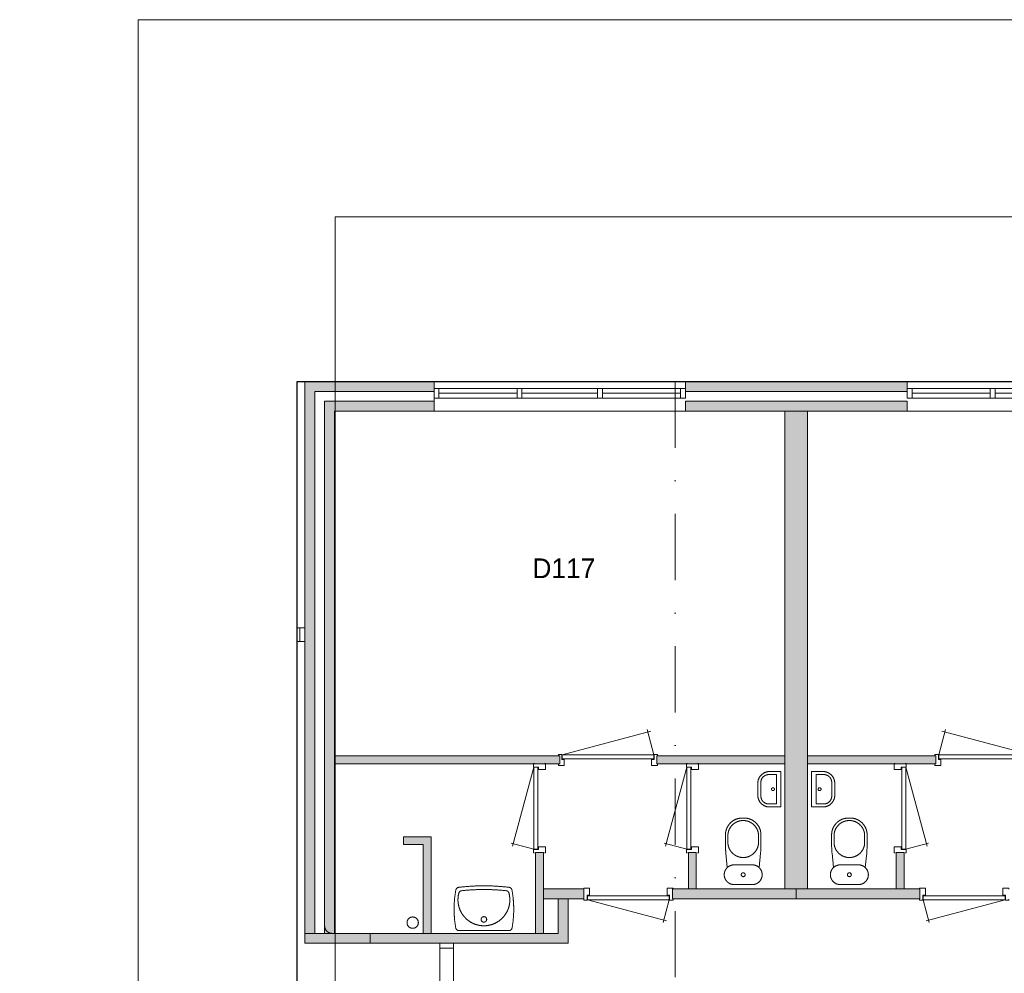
# Model space of a CAD drawing. Header units: millimetres. Extents: x -12328 to 85769, y 0 to 59371.
# Tile 3 of 18: x 606 to 10595, y 49694 to 59371. Entities that reach past the tile are written whole.
import ezdxf
from ezdxf.enums import TextEntityAlignment as Align
from ezdxf.xclip import XClip

# ---------------------------------------------------------------- set-up
doc = ezdxf.new("R2010")
doc.units = ezdxf.units.MM
doc.header["$PDMODE"] = 3
doc.header["$PDSIZE"] = 1
doc.linetypes.add('DGN1', pattern=[504.6, 0, -504.6])
doc.linetypes.add('DGN4', pattern=[1343.35376, 671.67688, -335.83844, 0, -335.83844])
for name, color, linetype in [('1', 7, 'Continuous'), ('16', 7, 'Continuous'), ('17', 7, 'Continuous'), ('30', 7, 'Continuous'), ('31', 7, 'Continuous'), ('32', 7, 'Continuous'), ('33', 7, 'Continuous'), ('40', 7, 'Continuous'), ('48', 7, 'Continuous'), ('56', 7, 'Continuous'), ('58', 7, 'Continuous'), ('62', 7, 'Continuous')]:
    doc.layers.add(name, color=color, linetype=linetype)
doc.styles.add('dgn003', font='dgn003.shx')
doc.styles.get("Standard").update_dxf_attribs({"font": 'arial.ttf'})
doc.dimstyles.get("Standard").update_dxf_attribs({"dimtxt": 0.18, "dimasz": 0.18, "dimexe": 0.18, "dimexo": 0.0625, "dimgap": 0.09, "dimtad": 0, "dimtih": 1, "dimtoh": 1, "dimdec": 4, "dimzin": 0, "dimdsep": 46, "dimtxsty": 'Standard', "dimcen": 0.09, "dimadec": 0, "dimazin": 0, "dimtfac": 1, "dimtdec": 4, "dimtofl": 0, "dimtmove": 0, "dimatfit": 3, "dimfxl": 1, "dimtolj": 1, "dimtzin": 0, "dimarcsym": 0})

# ---------------------------------------------------------------- blocks, each defined once
blk = doc.blocks.new('830R1076')
at = {"layer": '33', "color": 1, "linetype": 'Continuous', "lineweight": 0}
for p, q in [((-108, 868), (-322.82, 66.28)), ((-108, 38), (-336.87, 99.32))]:
    blk.add_line(p, q, dxfattribs=at)
at = {"layer": '33', "color": 92, "linetype": 'Continuous', "lineweight": 13, "true_color": 0x00e100, "flags": 128}
for points in [[(-100, 906), (-111, 906), (-111, 871), (-61, 871), (-61, 846), (11, 846), (11, 906), (0, 906)], [(-100, 0), (-111, 0), (-111, 35), (-61, 35), (-61, 60), (11, 60), (11, 0), (0, 0)]]:
    blk.add_lwpolyline(points, dxfattribs=at)
at = {"layer": '33', "color": 2, "linetype": 'Continuous', "lineweight": 13, "true_color": 0xf0f000, "flags": 128}
blk.add_lwpolyline([(-108, 868), (-108, 38), (-68, 38), (-68, 868), (-108, 868)], dxfattribs=at)
blk = doc.blocks.new('930L0926')
at = {"layer": '33', "color": 1, "linetype": 'Continuous', "lineweight": 0}
for p, q in [((38, 98), (936.31, 338.7)), ((968, 98), (899.56, 353.44))]:
    blk.add_line(p, q, dxfattribs=at)
at = {"layer": '33', "color": 92, "linetype": 'Continuous', "lineweight": 13, "true_color": 0x00e100, "flags": 128}
for points in [[(0, 90), (0, 101), (35, 101), (35, 51), (60, 51), (60, -11), (0, -11), (0, 0)], [(1006, 90), (1006, 101), (971, 101), (971, 51), (946, 51), (946, -11), (1006, -11), (1006, 0)]]:
    blk.add_lwpolyline(points, dxfattribs=at)
at = {"layer": '33', "color": 2, "linetype": 'Continuous', "lineweight": 13, "true_color": 0xf0f000, "flags": 128}
blk.add_lwpolyline([(968, 98), (38, 98), (38, 58), (968, 58), (968, 98)], dxfattribs=at)
blk = doc.blocks.new('CLOS0225')
at = {"layer": '40', "color": 7, "linetype": 'Continuous', "lineweight": 0}
for p, q in [((-1.1, 670), (0.8, 670)), ((-155, 527.8), (-155, 435.5)), ((155, 527.8), (155, 435.8)), ((-92.5, 220), (92.5, 220))]:
    blk.add_line(p, q, dxfattribs=at)
at = {"layer": '40', "color": 7, "linetype": 'Continuous', "lineweight": 0, "flags": 128}
for points in [[(-175.7, 338.3), (-162, 191.9), (-162, 191.9, 0.674333), (-92.5, 20), (-92.5, 20), (92.5, 20), (92.5, 20, 0.674333), (162, 191.9), (162, 191.9), (175.7, 338.3), (175.7, 338.3, 0.023285), (180, 431.3), (180, 431.3), (180, 525), (180, 525, 0.414214), (10, 695), (10, 695), (-10, 695), (-10, 695, 0.414214), (-180, 525), (-180, 525), (-180, 431.3), (-180, 431.3, 0.023285), (-175.7, 338.3)], [(-162, 191.9, -0.194504), (-92.5, 220)], [(92.5, 220, -0.194504), (162, 191.9)]]:
    blk.add_lwpolyline(points, format="xyb", dxfattribs=at)
at = {"layer": '40', "color": 7, "linetype": 'Continuous', "lineweight": 0}
blk.add_circle((0, 120), 20, dxfattribs=at)
for centre, start, end in [((0, 514.4), 4.9259, 175.0741), ((0, 450), 184.92635, 355.07365)]:
    blk.add_arc(centre, 155.6, start, end, dxfattribs=at)
blk = doc.blocks.new('830R1077')
at = {"layer": '33', "color": 1, "linetype": 'Continuous', "lineweight": 0}
for p, q in [((-108, 868), (-322.82, 66.28)), ((-108, 38), (-336.87, 99.32))]:
    blk.add_line(p, q, dxfattribs=at)
at = {"layer": '33', "color": 92, "linetype": 'Continuous', "lineweight": 13, "true_color": 0x00e100, "flags": 128}
for points in [[(-100, 906), (-111, 906), (-111, 871), (-61, 871), (-61, 846), (11, 846), (11, 906), (0, 906)], [(-100, 0), (-111, 0), (-111, 35), (-61, 35), (-61, 60), (11, 60), (11, 0), (0, 0)]]:
    blk.add_lwpolyline(points, dxfattribs=at)
at = {"layer": '33', "color": 2, "linetype": 'Continuous', "lineweight": 13, "true_color": 0xf0f000, "flags": 128}
blk.add_lwpolyline([(-108, 868), (-108, 38), (-68, 38), (-68, 868), (-108, 868)], dxfattribs=at)
blk = doc.blocks.new('930L0927')
at = {"layer": '33', "color": 1, "linetype": 'Continuous', "lineweight": 0}
for p, q in [((-968, 98), (-899.56, 353.44)), ((-38, 98), (-936.31, 338.7))]:
    blk.add_line(p, q, dxfattribs=at)
at = {"layer": '33', "color": 92, "linetype": 'Continuous', "lineweight": 13, "true_color": 0x00e100, "flags": 128}
for points in [[(-1006, 90), (-1006, 101), (-971, 101), (-971, 51), (-946, 51), (-946, -11), (-1006, -11), (-1006, 0)], [(0, 90), (0, 101), (-35, 101), (-35, 51), (-60, 51), (-60, -11), (0, -11), (0, 0)]]:
    blk.add_lwpolyline(points, dxfattribs=at)
at = {"layer": '33', "color": 2, "linetype": 'Continuous', "lineweight": 13, "true_color": 0xf0f000, "flags": 128}
blk.add_lwpolyline([(-968, 98), (-38, 98), (-38, 58), (-968, 58), (-968, 98)], dxfattribs=at)
blk = doc.blocks.new('830R1079')
at = {"layer": '33', "color": 1, "linetype": 'Continuous', "lineweight": 0}
for p, q in [((108, 868), (322.82, 66.28)), ((108, 38), (336.87, 99.32))]:
    blk.add_line(p, q, dxfattribs=at)
at = {"layer": '33', "color": 92, "linetype": 'Continuous', "lineweight": 13, "true_color": 0x00e100, "flags": 128}
for points in [[(100, 906), (111, 906), (111, 871), (61, 871), (61, 846), (-11, 846), (-11, 906), (0, 906)], [(100, 0), (111, 0), (111, 35), (61, 35), (61, 60), (-11, 60), (-11, 0), (0, 0)]]:
    blk.add_lwpolyline(points, dxfattribs=at)
at = {"layer": '33', "color": 2, "linetype": 'Continuous', "lineweight": 13, "true_color": 0xf0f000, "flags": 128}
blk.add_lwpolyline([(108, 868), (108, 38), (68, 38), (68, 868), (108, 868)], dxfattribs=at)
blk = doc.blocks.new('CLOS0226')
at = {"layer": '40', "color": 7, "linetype": 'Continuous', "lineweight": 0}
for p, q in [((1.1, 670), (-0.8, 670)), ((-155, 527.8), (-155, 435.8)), ((155, 527.8), (155, 435.5)), ((92.5, 220), (-92.5, 220))]:
    blk.add_line(p, q, dxfattribs=at)
at = {"layer": '40', "color": 7, "linetype": 'Continuous', "lineweight": 0, "flags": 128}
for points in [[(175.7, 338.3), (162, 191.9), (162, 191.9, -0.674333), (92.5, 20), (92.5, 20), (-92.5, 20), (-92.5, 20, -0.674333), (-162, 191.9), (-162, 191.9), (-175.7, 338.3), (-175.7, 338.3, -0.023285), (-180, 431.3), (-180, 431.3), (-180, 525), (-180, 525, -0.414214), (-10, 695), (-10, 695), (10, 695), (10, 695, -0.414214), (180, 525), (180, 525), (180, 431.3), (180, 431.3, -0.023285), (175.7, 338.3)], [(-155, 527.8, -0.917521), (155, 527.8)], [(155, 436.6, -0.917514), (-155, 436.6)]]:
    blk.add_lwpolyline(points, format="xyb", dxfattribs=at)
at = {"layer": '40', "color": 7, "linetype": 'Continuous', "lineweight": 0}
blk.add_circle((0, 120), 20, dxfattribs=at)
for centre, start, end in [((-92.5, 120), 90, 134.02728), ((92.5, 120), 45.97272, 90)]:
    blk.add_arc(centre, 100, start, end, dxfattribs=at)
blk = doc.blocks.new('FT0125')
at = {"layer": '40', "color": 7, "linetype": 'Continuous', "lineweight": 0}
for p, q in [((-64.6, 148.9), (-144, 148.9)), ((-64.6, -148.9), (-64.6, 148.9)), ((-20, -180), (-20, 180)), ((-135.1, -180), (-20, -180))]:
    blk.add_line(p, q, dxfattribs=at)
at = {"layer": '40', "color": 7, "linetype": 'Continuous', "lineweight": 0, "flags": 128}
for points in [[(-255.1, 60, -0.414214), (-135.1, 180)], [(-224, 68.9, -0.414214), (-144, 148.9)]]:
    blk.add_lwpolyline(points, format="xyb", dxfattribs=at)
for points in [[(-20, 180), (-135.1, 180)], [(-255.1, 60), (-255.1, -60)], [(-224, 68.9), (-224, -68.9)], [(-144, -148.9), (-64.6, -148.9)]]:
    blk.add_lwpolyline(points, dxfattribs=at)
at = {"layer": '40', "color": 7, "linetype": 'Continuous', "lineweight": 0}
blk.add_circle((-101.1, 0.9), 15.1, dxfattribs=at)
for centre, radius in [((-135.1, -60), 120), ((-144, -68.9), 80)]:
    blk.add_arc(centre, radius, 180, 270, dxfattribs=at)
blk = doc.blocks.new('WT0125')
at = {"layer": '40', "color": 7, "linetype": 'Continuous', "lineweight": 0}
blk.add_line((-253.2, 20), (253.2, 20), dxfattribs=at)
at = {"layer": '40', "color": 7, "linetype": 'Continuous', "lineweight": 0, "flags": 128}
for points in [[(-285.7, 47.3, -0.090801), (-284.5, 432.1)], [(-284.5, 432.1, -0.328769), (-256, 459)], [(254, 400.8, -1.30637), (-254, 400.8)], [(-256, 459, -0.059915), (256, 459)], [(-254, 400.8, -0.309671), (-225.6, 425)], [(-225.6, 425, -0.052773), (225.6, 425)], [(225.6, 425, -0.309671), (254, 400.8)], [(256, 459, -0.328769), (284.5, 432.1)], [(284.5, 432.1, -0.090801), (285.7, 47.3)], [(-253.2, 20, -0.363957), (-285.7, 47.3)], [(285.7, 47.3, -0.363957), (253.2, 20)]]:
    blk.add_lwpolyline(points, format="xyb", dxfattribs=at)
at = {"layer": '40', "color": 7, "linetype": 'Continuous', "lineweight": 0}
blk.add_circle((0, 133.3), 28.1, dxfattribs=at)
blk = doc.blocks.new('830R1080')
at = {"layer": '33', "color": 1, "linetype": 'Continuous', "lineweight": 0}
for p, q in [((-868, -108), (-66.28, -322.82)), ((-38, -108), (-99.32, -336.87))]:
    blk.add_line(p, q, dxfattribs=at)
at = {"layer": '33', "color": 92, "linetype": 'Continuous', "lineweight": 13, "true_color": 0x00e100, "flags": 128}
for points in [[(-906, -100), (-906, -111), (-871, -111), (-871, -61), (-846, -61), (-846, 11), (-906, 11), (-906, 0)], [(0, -100), (0, -111), (-35, -111), (-35, -61), (-60, -61), (-60, 11), (0, 11), (0, 0)]]:
    blk.add_lwpolyline(points, dxfattribs=at)
at = {"layer": '33', "color": 2, "linetype": 'Continuous', "lineweight": 13, "true_color": 0xf0f000, "flags": 128}
blk.add_lwpolyline([(-868, -108), (-38, -108), (-38, -68), (-868, -68), (-868, -108)], dxfattribs=at)
blk = doc.blocks.new('FT0126')
at = {"layer": '40', "color": 7, "linetype": 'Continuous', "lineweight": 0}
for p, q in [((20, -180), (20, 180)), ((64.6, -148.9), (64.6, 148.9)), ((64.6, 148.9), (144, 148.9)), ((135.1, -180), (20, -180))]:
    blk.add_line(p, q, dxfattribs=at)
at = {"layer": '40', "color": 7, "linetype": 'Continuous', "lineweight": 0, "flags": 128}
for points in [[(20, 180), (135.1, 180)], [(224, 68.9), (224, -68.9)], [(255.1, 60), (255.1, -60)], [(144, -148.9), (64.6, -148.9)]]:
    blk.add_lwpolyline(points, dxfattribs=at)
for points in [[(255.1, -60, -0.414214), (135.1, -180)], [(224, -68.9, -0.414214), (144, -148.9)]]:
    blk.add_lwpolyline(points, format="xyb", dxfattribs=at)
at = {"layer": '40', "color": 7, "linetype": 'Continuous', "lineweight": 0}
blk.add_circle((101.1, 0.9), 15.1, dxfattribs=at)
for centre, radius in [((135.1, 60), 120), ((144, 68.9), 80)]:
    blk.add_arc(centre, radius, 0, 90, dxfattribs=at)
blk = doc.blocks.new('830R1084')
at = {"layer": '33', "color": 1, "linetype": 'Continuous', "lineweight": 0}
for p, q in [((38, -108), (99.32, -336.87)), ((868, -108), (66.28, -322.82))]:
    blk.add_line(p, q, dxfattribs=at)
at = {"layer": '33', "color": 92, "linetype": 'Continuous', "lineweight": 13, "true_color": 0x00e100, "flags": 128}
for points in [[(0, -100), (0, -111), (35, -111), (35, -61), (60, -61), (60, 11), (0, 11), (0, 0)], [(906, -100), (906, -111), (871, -111), (871, -61), (846, -61), (846, 11), (906, 11), (906, 0)]]:
    blk.add_lwpolyline(points, dxfattribs=at)
at = {"layer": '33', "color": 2, "linetype": 'Continuous', "lineweight": 13, "true_color": 0xf0f000, "flags": 128}
blk.add_lwpolyline([(868, -108), (38, -108), (38, -68), (868, -68), (868, -108)], dxfattribs=at)
blk = doc.blocks.new('_DotSmall')
at = {"color": 0, "linetype": 'ByBlock', "const_width": 0.5}
blk.add_lwpolyline([(-0.0625, 0, 1), (0.0625, 0, 1)], format="xyb", close=True, dxfattribs=at)
blk = doc.blocks.new('*D11125')
at = {"layer": '58', "color": 3, "linetype": 'Continuous', "lineweight": 0, "transparency": 16777216}
blk.add_line((10094.8, 52684.5), (5664.8, 52684.5), dxfattribs=at)
at = {"layer": 'Defpoints', "color": 0, "linetype": 'Continuous', "transparency": 16777216}
for p in [(5664.8, 52684.5), (5664.8, 48045.5), (10094.8, 48045.5)]:
    blk.add_point(p, dxfattribs=at)
at = {"layer": '58', "color": 3, "linetype": 'Continuous', "lineweight": 0, "transparency": 16777216, "xscale": 1080, "yscale": 1080, "zscale": 1080, "rotation": 180}
blk.add_blockref('_DotSmall', (5664.8, 52684.5), dxfattribs=at)
at = {"layer": '58', "color": 3, "linetype": 'Continuous', "lineweight": 0, "transparency": 16777216, "xscale": 1080, "yscale": 1080, "zscale": 1080}
blk.add_blockref('_DotSmall', (10094.8, 52684.5), dxfattribs=at)
at = {"layer": '58', "color": 3, "linetype": 'Continuous', "lineweight": 0, "transparency": 16777216, "insert": (7879.8, 52886.7), "char_height": 200, "attachment_point": 5, "style": 'dgn003'}
blk.add_mtext('\\A1;4430', dxfattribs=at)
blk = doc.blocks.new('*D11126')
at = {"layer": '58', "color": 3, "linetype": 'Continuous', "lineweight": 0, "transparency": 16777216}
blk.add_line((10094.8, 52684.5), (11404.8, 52684.5), dxfattribs=at)
at = {"layer": 'Defpoints', "color": 0, "linetype": 'Continuous', "transparency": 16777216}
for p in [(11404.8, 52684.5), (10094.8, 50684.5), (11404.8, 50684.5)]:
    blk.add_point(p, dxfattribs=at)
at = {"layer": '58', "color": 3, "linetype": 'Continuous', "lineweight": 0, "transparency": 16777216, "xscale": 1080, "yscale": 1080, "zscale": 1080, "rotation": 180}
blk.add_blockref('_DotSmall', (10094.8, 52684.5), dxfattribs=at)
at = {"layer": '58', "color": 3, "linetype": 'Continuous', "lineweight": 0, "transparency": 16777216, "xscale": 1080, "yscale": 1080, "zscale": 1080}
blk.add_blockref('_DotSmall', (11404.8, 52684.5), dxfattribs=at)
at = {"layer": '58', "color": 3, "linetype": 'Continuous', "lineweight": 0, "transparency": 16777216, "insert": (10749.8, 52886.7), "char_height": 200, "attachment_point": 5, "style": 'dgn003'}
blk.add_mtext('\\A1;1310', dxfattribs=at)
blk = doc.blocks.new('*D11127')
at = {"layer": '58', "color": 3, "linetype": 'Continuous', "lineweight": 0, "transparency": 16777216}
blk.add_line((13954.8, 52684.5), (11404.8, 52684.5), dxfattribs=at)
at = {"layer": 'Defpoints', "color": 0, "linetype": 'Continuous', "transparency": 16777216}
for p in [(11404.8, 52684.5), (11404.8, 50684.5), (13954.8, 50684.5)]:
    blk.add_point(p, dxfattribs=at)
at = {"layer": '58', "color": 3, "linetype": 'Continuous', "lineweight": 0, "transparency": 16777216, "xscale": 1080, "yscale": 1080, "zscale": 1080, "rotation": 180}
blk.add_blockref('_DotSmall', (11404.8, 52684.5), dxfattribs=at)
at = {"layer": '58', "color": 3, "linetype": 'Continuous', "lineweight": 0, "transparency": 16777216, "xscale": 1080, "yscale": 1080, "zscale": 1080}
blk.add_blockref('_DotSmall', (13954.8, 52684.5), dxfattribs=at)
at = {"layer": '58', "color": 3, "linetype": 'Continuous', "lineweight": 0, "transparency": 16777216, "insert": (12679.8, 52886.6), "char_height": 200, "attachment_point": 5, "style": 'dgn003'}
blk.add_mtext('\\A1;2550', dxfattribs=at)
blk = doc.blocks.new('*D11128')
at = {"layer": '58', "color": 3, "linetype": 'Continuous', "lineweight": 0, "transparency": 16777216}
blk.add_line((16204.8, 52684.5), (13954.8, 52684.5), dxfattribs=at)
at = {"layer": 'Defpoints', "color": 0, "linetype": 'Continuous', "transparency": 16777216}
for p in [(13954.8, 52684.5), (13954.8, 50684.5), (16204.8, 50684.5)]:
    blk.add_point(p, dxfattribs=at)
at = {"layer": '58', "color": 3, "linetype": 'Continuous', "lineweight": 0, "transparency": 16777216, "xscale": 1080, "yscale": 1080, "zscale": 1080, "rotation": 180}
blk.add_blockref('_DotSmall', (13954.8, 52684.5), dxfattribs=at)
at = {"layer": '58', "color": 3, "linetype": 'Continuous', "lineweight": 0, "transparency": 16777216, "xscale": 1080, "yscale": 1080, "zscale": 1080}
blk.add_blockref('_DotSmall', (16204.8, 52684.5), dxfattribs=at)
at = {"layer": '58', "color": 3, "linetype": 'Continuous', "lineweight": 0, "transparency": 16777216, "insert": (15079.8, 52886.6), "char_height": 200, "attachment_point": 5, "style": 'dgn003'}
blk.add_mtext('\\A1;2250', dxfattribs=at)
blk = doc.blocks.new('*D11129')
at = {"layer": '58', "color": 3, "linetype": 'Continuous', "lineweight": 0, "transparency": 16777216}
blk.add_line((16204.8, 52684.5), (18754.8, 52684.5), dxfattribs=at)
at = {"layer": 'Defpoints', "color": 0, "linetype": 'Continuous', "transparency": 16777216}
for p in [(18754.8, 52684.5), (16204.8, 50684.5), (18754.8, 50684.5)]:
    blk.add_point(p, dxfattribs=at)
at = {"layer": '58', "color": 3, "linetype": 'Continuous', "lineweight": 0, "transparency": 16777216, "xscale": 1080, "yscale": 1080, "zscale": 1080, "rotation": 180}
blk.add_blockref('_DotSmall', (16204.8, 52684.5), dxfattribs=at)
at = {"layer": '58', "color": 3, "linetype": 'Continuous', "lineweight": 0, "transparency": 16777216, "xscale": 1080, "yscale": 1080, "zscale": 1080}
blk.add_blockref('_DotSmall', (18754.8, 52684.5), dxfattribs=at)
at = {"layer": '58', "color": 3, "linetype": 'Continuous', "lineweight": 0, "transparency": 16777216, "insert": (17479.8, 52886.6), "char_height": 200, "attachment_point": 5, "style": 'dgn003'}
blk.add_mtext('\\A1;2550', dxfattribs=at)
blk = doc.blocks.new('A3')
at = {"layer": '1', "color": 1, "linetype": 'Continuous', "lineweight": 0}
for p, q in [((83959.61, 59371.44), (0, 59371.44)), ((0, 59371.44), (0, 0))]:
    blk.add_line(p, q, dxfattribs=at)
at = {"layer": '1', "color": 5, "linetype": 'Continuous', "lineweight": 0, "flags": 128}
blk.add_lwpolyline([(1999.05, 1999.03), (81960.57, 1999.03), (81960.57, 57372.39), (1999.05, 57372.39), (1999.05, 1999.03)], dxfattribs=at)
blk = doc.blocks.new('AnonymousCell54')
at = {"color": 1, "linetype": 'Continuous', "lineweight": 0}
blk.add_blockref('A3', (-41979.8, -29685.7), dxfattribs=at)
blk = doc.blocks.new('50E03_329_B01 - Default')
at = {"layer": '16'}
blk.add_hatch(color=7, dxfattribs=at).paths.add_polyline_path([(16204.76, 50584.49), (13954.76, 50584.49), (13954.76, 50684.49), (16204.76, 50684.49)])
at = {"layer": '62'}
for color, points in [(7, [(10194.76, 45084.49), (10094.76, 45084.49), (10094.76, 50684.49), (11404.76, 50684.49), (11404.76, 50584.49), (10194.76, 50584.49)]), (9, [(11404.76, 50384.49), (11404.76, 50484.49), (10294.76, 50484.49), (10294.76, 45084.49), (10394.76, 45084.49), (10394.76, 50384.49)]), (9, [(16204.76, 50384.49), (13954.76, 50384.49), (13954.76, 50484.49), (16204.76, 50484.49)]), (9, [(14964.76, 50384.49), (15194.76, 50384.49), (15194.76, 45534.49), (14964.76, 45534.49)]), (9, [(10394.76, 46804.49), (12679.76, 46804.49), (12679.76, 46884.49), (10394.76, 46884.49)]), (9, [(13664.76, 46804.49), (14964.76, 46804.49), (14964.76, 46884.49), (13664.76, 46884.49)]), (9, [(16494.76, 46804.49), (15194.76, 46804.49), (15194.76, 46884.49), (16494.76, 46884.49)]), (9, [(11094.76, 45984.49), (11094.76, 46064.49), (11374.76, 46064.49), (11374.76, 45084.49), (11294.76, 45084.49), (11294.76, 45984.49)]), (9, [(12434.76, 45904.49), (12514.76, 45904.49), (12514.76, 45084.49), (12434.76, 45084.49)]), (9, [(13984.76, 45904.49), (14064.76, 45904.49), (14064.76, 45534.49), (13984.76, 45534.49)]), (9, [(16174.76, 45904.49), (16094.76, 45904.49), (16094.76, 45534.49), (16174.76, 45534.49)]), (7, [(12514.76, 45534.49), (12924.76, 45534.49), (12924.76, 45434.49), (12514.76, 45434.49)]), (7, [(13824.76, 45534.49), (15079.76, 45534.49), (15079.76, 45434.49), (13824.76, 45434.49)]), (7, [(16334.76, 45534.49), (15079.76, 45534.49), (15079.76, 45434.49), (16334.76, 45434.49)]), (7, [(10094.76, 44984.49), (10094.76, 45084.49), (12664.76, 45084.49), (12664.76, 45434.49), (12764.76, 45434.49), (12764.76, 44984.49)])]:
    blk.add_hatch(color=color, dxfattribs=at).paths.add_polyline_path(points)
at = {"layer": '16', "color": 92, "linetype": 'Continuous', "lineweight": 0, "true_color": 0x00e100}
for p, q in [((11404.76, 50684.49), (10094.76, 50684.49)), ((11404.76, 50684.49), (11404.76, 50384.49)), ((11404.76, 50584.49), (10384.76, 50584.49)), ((11404.76, 50484.49), (10294.76, 50484.49)), ((11404.76, 50384.49), (10394.76, 50384.49))]:
    blk.add_line(p, q, dxfattribs=at)
at = {"layer": '16', "color": 92, "linetype": 'Continuous', "lineweight": 0, "true_color": 0x00e100, "flags": 128}
for points in [[(16204.76, 50584.49), (13954.76, 50584.49), (13954.76, 50684.49), (16204.76, 50684.49), (16204.76, 50584.49)], [(16204.76, 50384.49), (13954.76, 50384.49), (13954.76, 50484.49), (16204.76, 50484.49), (16204.76, 50384.49)], [(12679.76, 46804.49), (10394.76, 46804.49), (10394.76, 46884.49), (12679.76, 46884.49), (12679.76, 46804.49)], [(14964.76, 46804.49), (13664.76, 46804.49), (13664.76, 46884.49), (14964.76, 46884.49), (14964.76, 46804.49)], [(15194.76, 46804.49), (16494.76, 46804.49), (16494.76, 46884.49), (15194.76, 46884.49), (15194.76, 46804.49)], [(11294.76, 45084.49), (11294.76, 45984.49), (11094.76, 45984.49), (11094.76, 46064.49), (11374.76, 46064.49), (11374.76, 45084.49), (11294.76, 45084.49)], [(12434.76, 45084.49), (12514.76, 45084.49), (12514.76, 45904.49), (12434.76, 45904.49), (12434.76, 45084.49)], [(13984.76, 45534.49), (14064.76, 45534.49), (14064.76, 45904.49), (13984.76, 45904.49), (13984.76, 45534.49)], [(16174.76, 45534.49), (16094.76, 45534.49), (16094.76, 45904.49), (16174.76, 45904.49), (16174.76, 45534.49)], [(12514.76, 45434.49), (12924.76, 45434.49), (12924.76, 45534.49), (12514.76, 45534.49), (12514.76, 45434.49)], [(13824.76, 45434.49), (15079.76, 45434.49), (15079.76, 45534.49), (13824.76, 45534.49), (13824.76, 45434.49)], [(16334.76, 45434.49), (15079.76, 45434.49), (15079.76, 45534.49), (16334.76, 45534.49), (16334.76, 45434.49)], [(10756.42, 44984.49), (12764.76, 44984.49), (12764.76, 45434.49), (12664.76, 45434.49), (12664.76, 45084.49), (10756.42, 45084.49), (10756.42, 44984.49)]]:
    blk.add_lwpolyline(points, dxfattribs=at)
at = {"layer": '16', "color": 7, "linetype": 'Continuous', "lineweight": 0, "flags": 128}
blk.add_lwpolyline([(16204.76, 50584.49), (13954.76, 50584.49), (13954.76, 50684.49), (16204.76, 50684.49), (16204.76, 50584.49)], dxfattribs=at)
at = {"layer": '17', "color": 92, "linetype": 'Continuous', "lineweight": 0, "true_color": 0x00e100, "flags": 128}
blk.add_lwpolyline([(10294.76, 50484.49), (10294.76, 45159.49, 0.4142136), (10369.76, 45084.49), (10394.76, 45084.49), (10394.76, 50384.49), (10394.76, 50384.49)], format="xyb", dxfattribs=at)
blk.add_lwpolyline([(15194.76, 45534.49), (14964.76, 45534.49), (14964.76, 50384.49), (15194.76, 50384.49), (15194.76, 45534.49)], dxfattribs=at)
at = {"layer": '30', "color": 3, "linetype": 'Continuous', "lineweight": 0}
for p, q in [((11404.76, 50684.49), (13954.76, 50684.49)), ((18754.76, 50684.49), (16204.76, 50684.49)), ((11404.76, 50384.49), (13954.76, 50384.49)), ((18754.76, 50384.49), (16204.76, 50384.49))]:
    blk.add_line(p, q, dxfattribs=at)
at = {"layer": '31', "color": 3, "linetype": 'Continuous', "lineweight": 0}
for p, q in [((11463.74, 44984.49), (11463.74, 43384.49)), ((11603.74, 44984.49), (11603.74, 43384.49))]:
    blk.add_line(p, q, dxfattribs=at)
at = {"layer": '32', "color": 3, "linetype": 'Continuous', "lineweight": 0}
for p, q in [((11454.76, 50614.49), (13954.76, 50614.49)), ((11454.76, 50514.49), (11454.76, 50614.49)), ((11454.76, 50564.49), (12246.43, 50564.49)), ((12296.43, 50564.49), (13063.1, 50564.49)), ((13113.1, 50564.49), (13904.76, 50564.49)), ((18704.76, 50614.49), (16204.76, 50614.49)), ((17046.42, 50564.49), (16254.76, 50564.49)), ((17863.09, 50564.49), (17096.42, 50564.49)), ((13904.76, 50514.49), (11454.76, 50514.49)), ((16254.76, 50514.49), (18704.76, 50514.49)), ((5664.76, 48184.49), (10044.76, 48184.49)), ((5664.76, 48045.49), (10094.76, 48045.49))]:
    blk.add_line(p, q, dxfattribs=at)
at = {"layer": '32', "color": 3, "linetype": 'Continuous', "lineweight": 0, "flags": 128}
for points in [[(11404.76, 50614.49), (11454.76, 50614.49), (11454.76, 50514.49), (11404.76, 50514.49), (11404.76, 50614.49)], [(12246.43, 50614.49), (12296.43, 50614.49), (12296.43, 50514.49), (12246.43, 50514.49), (12246.43, 50614.49)], [(13063.1, 50614.49), (13113.1, 50614.49), (13113.1, 50514.49), (13063.1, 50514.49), (13063.1, 50614.49)], [(13904.76, 50614.49), (13954.76, 50614.49), (13954.76, 50514.49), (13904.76, 50514.49), (13904.76, 50614.49)], [(16254.76, 50614.49), (16204.76, 50614.49), (16204.76, 50514.49), (16254.76, 50514.49), (16254.76, 50614.49)], [(17096.42, 50614.49), (17046.42, 50614.49), (17046.42, 50514.49), (17096.42, 50514.49), (17096.42, 50614.49)], [(10094.76, 48184.49), (10044.76, 48184.49), (10044.76, 48045.49), (10094.76, 48045.49), (10094.76, 48184.49)], [(11603.74, 44984.49), (11603.74, 44934.49), (11464.74, 44934.49), (11464.74, 44984.49), (11603.74, 44984.49)]]:
    blk.add_lwpolyline(points, dxfattribs=at)
at = {"layer": '40', "color": 3, "linetype": 'Continuous', "lineweight": 0}
blk.add_circle((11188, 45193.09), 57.46, dxfattribs=at)
at = {"layer": '56', "color": 3, "linetype": 'DGN4', "lineweight": 0}
blk.add_line((13849.76, 55989.76), (13849.76, 547.85), dxfattribs=at)
at = {"layer": '58', "color": 3, "linetype": 'DGN1', "lineweight": 0}
for p, q in [((10094.76, 52684.49), (10094.76, 50684.49)), ((11404.76, 52684.49), (11404.76, 50684.49)), ((13954.76, 52684.49), (13954.76, 50684.49)), ((16204.76, 52684.49), (16204.76, 50684.49))]:
    blk.add_line(p, q, dxfattribs=at)
at = {"layer": '62', "color": 7, "linetype": 'Continuous', "lineweight": 0, "flags": 128}
for points in [[(10194.76, 45084.49), (10094.76, 45084.49), (10094.76, 50684.49), (11404.76, 50684.49), (11404.76, 50584.49), (10194.76, 50584.49), (10194.76, 45084.49)], [(12514.76, 45534.49), (12924.76, 45534.49), (12924.76, 45434.49), (12514.76, 45434.49), (12514.76, 45534.49)], [(13824.76, 45534.49), (15079.76, 45534.49), (15079.76, 45434.49), (13824.76, 45434.49), (13824.76, 45534.49)], [(16334.76, 45534.49), (15079.76, 45534.49), (15079.76, 45434.49), (16334.76, 45434.49), (16334.76, 45534.49)], [(10094.76, 44984.49), (10094.76, 45084.49), (12664.76, 45084.49), (12664.76, 45434.49), (12764.76, 45434.49), (12764.76, 44984.49), (10094.76, 44984.49)]]:
    blk.add_lwpolyline(points, dxfattribs=at)
at = {"layer": '62', "color": 9, "linetype": 'Continuous', "lineweight": 0, "flags": 128}
for points in [[(11404.76, 50384.49), (11404.76, 50484.49), (10294.76, 50484.49), (10294.76, 45084.49), (10394.76, 45084.49), (10394.76, 50384.49), (11404.76, 50384.49)], [(16204.76, 50384.49), (13954.76, 50384.49), (13954.76, 50484.49), (16204.76, 50484.49), (16204.76, 50384.49)], [(14964.76, 50384.49), (15194.76, 50384.49), (15194.76, 45534.49), (14964.76, 45534.49), (14964.76, 50384.49)], [(10394.76, 46804.49), (12679.76, 46804.49), (12679.76, 46884.49), (10394.76, 46884.49), (10394.76, 46804.49)], [(13664.76, 46804.49), (14964.76, 46804.49), (14964.76, 46884.49), (13664.76, 46884.49), (13664.76, 46804.49)], [(16494.76, 46804.49), (15194.76, 46804.49), (15194.76, 46884.49), (16494.76, 46884.49), (16494.76, 46804.49)], [(11094.76, 45984.49), (11094.76, 46064.49), (11374.76, 46064.49), (11374.76, 45084.49), (11294.76, 45084.49), (11294.76, 45984.49), (11094.76, 45984.49)], [(12434.76, 45904.49), (12514.76, 45904.49), (12514.76, 45084.49), (12434.76, 45084.49), (12434.76, 45904.49)], [(13984.76, 45904.49), (14064.76, 45904.49), (14064.76, 45534.49), (13984.76, 45534.49), (13984.76, 45904.49)], [(16174.76, 45904.49), (16094.76, 45904.49), (16094.76, 45534.49), (16174.76, 45534.49), (16174.76, 45904.49)]]:
    blk.add_lwpolyline(points, dxfattribs=at)
at = {"color": 7, "linetype": 'Continuous', "lineweight": 0}
for name, p in [('930L0926', (12666.53, 46798.52)), ('930L0927', (17492.99, 46798.52)), ('830R1076', (12524.94, 45901.41)), ('830R1077', (14076.36, 45901.4)), ('830R1079', (16083.16, 45901.4)), ('FT0125', (14944.33, 46546.53)), ('FT0126', (15215.19, 46546.53)), ('CLOS0225', (14541.25, 45559.39)), ('CLOS0226', (15618.27, 45559.39)), ('WT0125', (11910.62, 45092.35)), ('830R1080', (13829.47, 45532.59)), ('830R1084', (16330.05, 45532.59))]:
    blk.add_blockref(name, p, dxfattribs=at)
at = {"layer": '48', "color": 7, "linetype": 'Continuous', "lineweight": 0, "style": 'dgn003'}
blk.add_text('D117', height=200, dxfattribs=at).set_placement((12721.74, 48788.7), align=Align.MIDDLE_CENTER)
at = {"layer": '58', "color": 3, "linetype": 'Continuous', "lineweight": 0}
for base, p1, p2, picture, middle in [((5664.76, 52684.49), (10094.76, 48045.49), (5664.76, 48045.49), '*D11125', (7879.76, 52886.67)), ((11404.76, 52684.49), (10094.76, 50684.49), (11404.76, 50684.49), '*D11126', (10749.76, 52886.67)), ((11404.76, 52684.49), (13954.76, 50684.49), (11404.76, 50684.49), '*D11127', (12679.76, 52886.6)), ((13954.76, 52684.49), (16204.76, 50684.49), (13954.76, 50684.49), '*D11128', (15079.76, 52886.6)), ((18754.76, 52684.49), (16204.76, 50684.49), (18754.76, 50684.49), '*D11129', (17479.76, 52886.6))]:
    dim = blk.add_linear_dim(base=base, p1=p1, p2=p2, dimstyle='Standard', override={"dimscale": 1, "dimtxt": 200, "dimasz": 1080, "dimexe": 0, "dimexo": 0, "dimgap": 100, "dimtad": 1, "dimjust": 0, "dimtih": 0, "dimtoh": 0, "dimdec": 0, "dimlfac": 1, "dimzin": 11, "dimdsep": 46, "dimlunit": 2, "dimpost": '<>', "dimtxsty": 'dgn003', "dimblk1": 'DotSmall', "dimblk2": 'DotSmall', "dimsah": 1, "dimcen": 0, "dimse1": 1, "dimse2": 1, "dimclrd": 3, "dimclre": 3, "dimclrt": 3, "dimtol": 0, "dimtix": 1, "dimtofl": 1, "dimatfit": 3, "dimfrac": 1, "dimtolj": 1, "dimlwd": 0, "dimlwe": 0}, dxfattribs=at)
    dim.commit()
    dim.dimension.update_dxf_attribs({"geometry": picture, "text_midpoint": middle})

msp = doc.modelspace()

# ---------------------------------------------------------------- block references
at = {"color": 1, "linetype": 'Continuous', "lineweight": 0}
msp.add_blockref('AnonymousCell54', (43788.84, 29685.71), dxfattribs=at)
ref = msp.add_blockref('50E03_329_B01 - Default', (-6594.76, 5015.52))
XClip(ref).set_block_clipping_path([(50064.76, 50684.49), (50064.76, 4684.49), (37495.580003, 4684.49), (37495.580003, 4984.49), (37734.759997, 4984.49), (37734.759997, 10273.89), (37495.580003, 10273.89), (37495.580003, 13515.95), (37734.759997, 13515.95), (37734.759997, 17384.49), (37495.58, 17384.49), (37495.58, 18264.45), (12958.96, 18264.45), (12958.96, 37460.19), (10014.56, 37460.19), (10014.56, 50684.49)])

doc.saveas('drawing.dxf')
